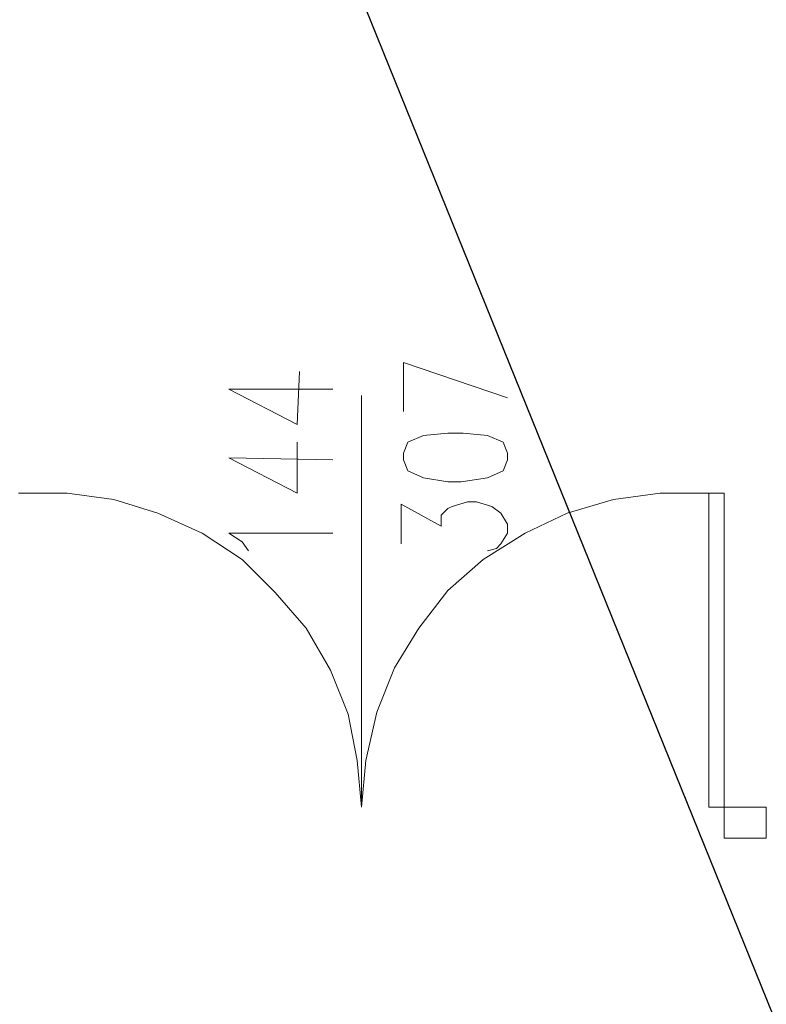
# Model space of a CAD drawing. Header units: inches. Extents: x -1441 to 3871, y -4351 to 2413.
# Tile 256 of 256: x 814 to 957, y 1341 to 1529. Entities that reach past the tile are written whole.
import ezdxf

# ---------------------------------------------------------------- set-up
doc = ezdxf.new("R2010")
doc.units = ezdxf.units.IN
doc.header["$MEASUREMENT"] = 0
doc.layers.add('at_Entity', color=7, linetype='Continuous')
doc.layers.add('at_Rect', color=7, linetype='Continuous')

msp = doc.modelspace()

# ---------------------------------------------------------------- linework, layer by layer
msp.add_lwpolyline([(1178.07332, 417.41346), (1178.91768, 794.13497), (850.86895, 1604.72786)])
at = {"layer": 'at_Entity', "color": 7, "lineweight": 15}
for p, q in [((867.37944, 1451.93072), (867.79923, 1462.09176)), ((887.69673, 1454.45905), (887.69673, 1463.80911)), ((887.69673, 1463.80911), (907.58946, 1457.03509)), ((854.25596, 1458.70474), (867.37944, 1451.93072)), ((854.25596, 1458.70474), (874.14869, 1458.70474)), ((879.65377, 1378.70449), (879.65377, 1457.46443)), ((891.50354, 1449.83173), (888.5411, 1448.54371)), ((896.15949, 1450.26107), (891.50354, 1449.83173)), ((899.12193, 1450.26107), (896.15949, 1450.26107)), ((903.78265, 1449.83173), (899.12193, 1450.26107)), ((906.74509, 1448.54371), (903.78265, 1449.83173)), ((867.37944, 1438.81202), (867.37944, 1448.54371)), ((888.5411, 1448.54371), (887.69673, 1446.44472)), ((907.58946, 1446.44472), (906.74509, 1448.54371)), ((854.25596, 1445.58604), (867.37944, 1438.81202)), ((854.25596, 1445.58604), (874.14869, 1445.1567)), ((887.69673, 1446.44472), (887.69673, 1445.1567)), ((887.69673, 1445.1567), (888.5411, 1443.05771)), ((906.74509, 1443.05771), (907.58946, 1445.1567)), ((907.58946, 1445.1567), (907.58946, 1446.44472)), ((888.5411, 1443.05771), (891.50354, 1441.76969)), ((891.50354, 1441.76969), (896.15949, 1440.95871)), ((898.70213, 1440.95871), (903.78265, 1441.76969)), ((903.78265, 1441.76969), (906.74509, 1443.05771)), ((896.15949, 1440.95871), (898.70213, 1440.95871)), ((814.04593, 1438.81202), (823.35783, 1438.81202)), ((823.35783, 1438.81202), (832.24516, 1437.5717)), ((832.24516, 1437.5717), (840.70791, 1434.99567)), ((919.01943, 1434.99567), (927.90676, 1437.5717)), ((927.90676, 1437.5717), (936.79885, 1438.81202)), ((936.79885, 1438.81202), (946.11075, 1438.81202)), ((946.11075, 1378.70449), (946.11075, 1438.81202)), ((949.07319, 1438.81202), (946.11075, 1438.81202)), ((949.07319, 1378.70449), (949.07319, 1438.81202)), ((887.27216, 1429.08032), (887.27216, 1436.71302)), ((887.27216, 1436.71302), (894.89055, 1432.46733)), ((894.89055, 1434.56633), (896.15949, 1435.85434)), ((896.15949, 1435.85434), (897.00863, 1436.28368)), ((897.00863, 1436.28368), (899.97107, 1437.14236)), ((899.97107, 1437.14236), (901.66458, 1437.14236)), ((901.66458, 1437.14236), (904.62702, 1436.28368)), ((904.62702, 1436.28368), (906.32052, 1434.99567)), ((840.70791, 1434.99567), (849.17544, 1431.17931)), ((894.89055, 1432.46733), (894.89055, 1434.56633)), ((906.32052, 1434.99567), (907.58946, 1432.89667)), ((910.97647, 1431.17931), (919.01943, 1434.99567)), ((907.58946, 1432.89667), (907.58946, 1431.17931)), ((849.17544, 1431.17931), (856.79383, 1426.12265)), ((856.79383, 1429.50966), (854.25596, 1431.17931)), ((854.25596, 1431.17931), (874.14869, 1431.17931)), ((902.93351, 1426.12265), (910.97647, 1431.17931)), ((907.58946, 1431.17931), (906.32052, 1429.08032)), ((858.06754, 1427.7923), (856.79383, 1429.50966)), ((905.47616, 1428.22164), (903.78265, 1427.7923)), ((906.32052, 1429.08032), (905.47616, 1428.22164)), ((856.79383, 1426.12265), (863.14329, 1419.77797)), ((896.15949, 1420.20731), (902.93351, 1426.12265)), ((863.14329, 1419.77797), (869.07294, 1413.00394)), ((890.65918, 1413.00394), (896.15949, 1420.20731)), ((869.07294, 1413.00394), (873.72889, 1404.9419)), ((886.00323, 1405.37124), (890.65918, 1413.00394)), ((873.72889, 1404.9419), (877.11113, 1396.49823)), ((882.61622, 1396.92757), (886.00323, 1405.37124)), ((877.11113, 1396.49823), (878.80464, 1387.62521)), ((880.49814, 1387.62521), (882.61622, 1396.92757)), ((878.80464, 1387.62521), (879.65377, 1378.70449)), ((879.65377, 1378.70449), (880.49814, 1387.62521)), ((949.07319, 1378.70449), (946.11075, 1378.70449))]:
    msp.add_line(p, q, dxfattribs=at)
at = {"layer": 'at_Rect', "color": 7, "lineweight": 15}
for p, q in [((957.11587, 1378.71494), (949.07319, 1378.71494)), ((949.07319, 1372.78915), (949.07319, 1378.71494)), ((957.11587, 1378.71494), (957.11587, 1372.78915)), ((949.07319, 1372.78915), (957.11587, 1372.78915))]:
    msp.add_line(p, q, dxfattribs=at)

doc.saveas('drawing.dxf')
